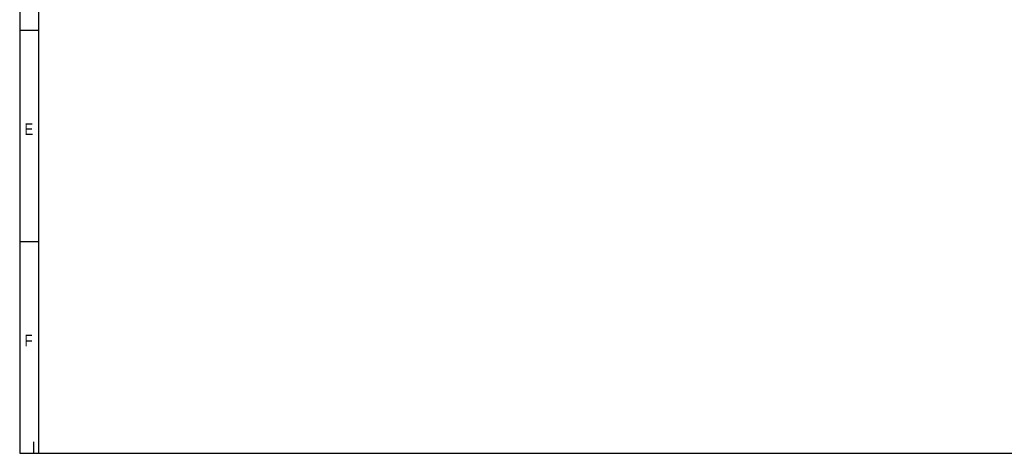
# Model space of a CAD drawing. Header units: millimetres. Extents: x 16 to 406, y 13 to 285.
# Tile 1 of 6: x 16 to 223, y 14 to 105. Entities that reach past the tile are written whole.
import ezdxf

# ---------------------------------------------------------------- set-up
doc = ezdxf.new("R2010")
doc.units = ezdxf.units.MM
doc.layers.add('10', color=7, linetype='Continuous')
doc.styles.add('SEACAD_Arial', font='arial.ttf')

msp = doc.modelspace()

# ---------------------------------------------------------------- linework, layer by layer
at = {"layer": '10', "color": 7, "linetype": 'Continuous'}
for p, q in [((19.6664, 13.5775), (19.6664, 280.5775)), ((19.6664, 102.5775), (15.6664, 102.5775)), ((19.6664, 58.0775), (15.6664, 58.0775)), ((18.6664, 13.5775), (18.6664, 15.999))]:
    msp.add_line(p, q, dxfattribs=at)
msp.add_lwpolyline([(405.6664, 13.5775), (405.6664, 284.5775), (15.6664, 284.5775), (15.6664, 13.5775), (405.6664, 13.5775)], dxfattribs=at)

# ---------------------------------------------------------------- texts
at = {"layer": '10', "char_height": 2.5, "attachment_point": 1, "style": 'SEACAD_Arial'}
for s, insert, width in [('{\\farial rounded mt|b0||i0||c0|p34;\\C7;\\H2.50000002;\\W0.8;E}', (16.6664, 83.0775), 1.793488), ('{\\farial rounded mt|b0||i0||c0|p34;\\C7;\\H2.50000002;\\W0.8;F}', (16.6664, 38.5775), 1.630445)]:
    msp.add_mtext(s, dxfattribs=dict(at, insert=insert, width=width))

doc.saveas('drawing.dxf')
